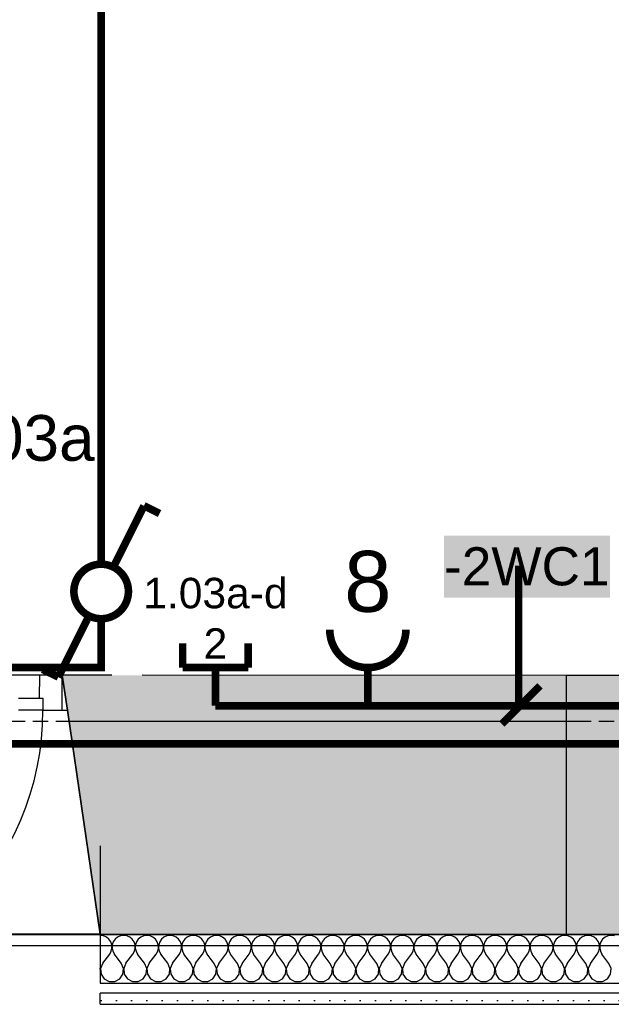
# Model space of a CAD drawing. Extents: x -12025 to 39812, y -28775 to 12.
# Tile 68 of 90: x 27483 to 29424, y -21230 to -17999. Entities that reach past the tile are written whole.
import ezdxf
from ezdxf.enums import TextEntityAlignment as Align

# ---------------------------------------------------------------- set-up
doc = ezdxf.new("R2010")
doc.units = 0
doc.header["$MEASUREMENT"] = 0
doc.linetypes.add('Telekomunikacni vodic', pattern=[9.25, 3, -0.75, 3, -0.75, 0.125, -0.75, 0.125, -0.75])
doc.linetypes.add('čárkovaná 3', pattern=[75, 50, -25])
for name, color, linetype in [('0 (Pozadí)', 254, 'Continuous'), ('OÚ Dukovany internet + tv + data', 192, 'Continuous'), ('OÚ Dukovany půdorys podklad 1NP', 7, 'Continuous'), ('OÚ Dukovany světla', 132, 'Continuous'), ('OÚ Dukovany zásuvky', 92, 'Continuous'), ('Zakladni', 7, 'Continuous')]:
    doc.layers.add(name, color=color, linetype=linetype)
doc.styles.add('Arial', font='txt')
doc.styles.add('Arial_B', font='txt')

# ---------------------------------------------------------------- blocks, each defined once
blk = doc.blocks.new('Zásuvka (25)')
at = {"color": 0, "linetype": 'Continuous', "const_width": 25}
for points in [[(0, -125, -0.414214), (-125, 0)], [(125, 0, -0.414214), (0, -125)]]:
    blk.add_lwpolyline(points, format="xyb", dxfattribs=at)
blk.add_lwpolyline([(0, -250), (0, -125)], dxfattribs=at)
at = {"color": 0, "linetype": 'Continuous', "style": 'Arial'}
blk.add_text('8', height=200, dxfattribs=at).set_placement((0, 58.1), align=Align.CENTER)
blk = doc.blocks.new('Střídavý přepínač (4)')
at = {"color": 0, "linetype": 'Continuous', "const_width": 25}
for points in [[(140.6, 281.2), (38.4, 76.7)], [(140.6, 281.2), (191.8, 255.7)], [(-140.6, -281.2), (-38.4, -76.7)], [(-140.6, -281.2), (-191.8, -255.7)]]:
    blk.add_lwpolyline(points, dxfattribs=at)
for points in [[(0, 89.5, 0.414214), (-89.5, 0)], [(0, 89.5, 0.414214), (-89.5, 0)], [(89.5, 0, 0.414214), (0, 89.5)], [(89.5, 0, 0.414214), (0, 89.5)], [(-89.5, 0, 0.414214), (0, -89.5)], [(-89.5, 0, 0.414214), (0, -89.5)], [(0, -89.5, 0.414214), (89.5, 0)], [(0, -89.5, 0.414214), (89.5, 0)]]:
    blk.add_lwpolyline(points, format="xyb", dxfattribs=at)
at = {"color": 0, "linetype": 'Continuous', "style": 'Arial'}
blk.add_text('-2SF1.03a', height=150, dxfattribs=at).set_placement((-1000, 428.9))
blk = doc.blocks.new('Telekomunikační zásuvka (23)')
at = {"color": 0, "linetype": 'Continuous', "const_width": 25}
for points in [[(-107.5, 204.3), (-107.5, 125)], [(107.5, 204.3), (107.5, 125)], [(107.5, 125), (-107.5, 125)], [(0, 125), (0, 0)]]:
    blk.add_lwpolyline(points, dxfattribs=at)
at = {"color": 0, "linetype": 'Continuous', "style": 'Arial'}
for s, p in [('1.03a-d', (0, 319.7)), ('2', (0, 154.1))]:
    blk.add_text(s, height=100, dxfattribs=at).set_placement(p, align=Align.CENTER)
blk = doc.blocks.new('(35)')
at = {"color": 7, "linetype": 'Continuous', "const_width": 25}
for points in [[(55, -460), (55, 0)], [(0, -520), (125, -395)]]:
    blk.add_lwpolyline(points, dxfattribs=at)
at = {"layer": '0 (Pozadí)', "linetype": 'Continuous'}
blk.add_solid([(-190, 98.5), (355.1, 98.5), (-190, -105), (355.1, -105)], dxfattribs=at)
at = {"color": 7, "linetype": 'Continuous', "style": 'Arial_B'}
blk.add_text('-2WC1', height=125, dxfattribs=at).set_placement((-190, -65))

msp = doc.modelspace()

# ---------------------------------------------------------------- hatches: boundary and pattern name
at = {"layer": 'OÚ Dukovany půdorys podklad 1NP', "linetype": 'Continuous'}
msp.add_hatch(color=254, dxfattribs=at).paths.add_polyline_path([(27622.2, -20150.1), (27639, -20265.1), (27746.8, -21000.2), (29277, -21000.4), (29277.1, -20150.4)])
h = msp.add_hatch(dxfattribs=at)
h.set_pattern_fill('OMÍTKA_01', color=21, style=0, pattern_type=2)
h.set_pattern_definition([(0, (0, 0), (0, 86.60254), [0, -50]), (0, (25, 43.3), (0, 86.60254), [0, -50])])
edge = h.paths.add_edge_path()
edge.add_spline(control_points=[(27746.8, -21229.7), (27746.8, -21229.7), (29555.9, -21229.9), (29555.9, -21229.9)], knot_values=[0, 0, 0, 0, 1, 1, 1, 1], degree=3, periodic=0)
edge.add_spline(control_points=[(29555.9, -21229.9), (29555.9, -21229.9), (29555.9, -21193.4), (29555.9, -21193.4)], knot_values=[0, 0, 0, 0, 1, 1, 1, 1], degree=3, periodic=0)
edge.add_spline(control_points=[(29555.9, -21193.4), (29555.9, -21193.4), (27746.8, -21193.1), (27746.8, -21193.1)], knot_values=[0, 0, 0, 0, 1, 1, 1, 1], degree=3, periodic=0)
edge.add_spline(control_points=[(27746.8, -21193.1), (27746.8, -21193.1), (27746.8, -21229.7), (27746.8, -21229.7)], knot_values=[0, 0, 0, 0, 1, 1, 1, 1], degree=3, periodic=0)
edge.add_spline(control_points=[(27746.8, -21229.7), (27746.8, -21229.7), (27746.8, -21229.7), (27746.8, -21229.7)], knot_values=[0, 0, 0, 0, 1, 1, 1, 1], degree=3, periodic=0)

# ---------------------------------------------------------------- linework, layer by layer
at = {"layer": 'OÚ Dukovany internet + tv + data', "linetype": 'Telekomunikacni vodic', "ltscale": 100, "const_width": 25}
for points in [[(29156.2, -8000), (31500, -8000), (31500, -13375), (31250, -13375), (31250, -20375), (16500, -20375)], [(32073.2, -21056.8), (32072.3, -19375), (31375, -19375), (31375, -20375), (16750, -20375), (16750, -20250), (16822.2, -20250)], [(31000, -19875), (31250, -19875), (31250, -20375), (18875, -20375), (16500, -20375)], [(30750, -20177.8), (30750, -20250), (29500, -20250), (28125, -20250)]]:
    msp.add_lwpolyline(points, dxfattribs=at)
at = {"layer": 'OÚ Dukovany půdorys podklad 1NP', "color": 1, "linetype": 'Continuous'}
for p, q in [((27622.2, -20150.1), (26572.2, -20150)), ((27547.2, -20150.1), (27547.1, -20225.1)), ((27622.2, -20150.1), (27547.2, -20150.1)), ((27622.1, -20265.1), (27622.2, -20150.1)), ((27639, -20265.1), (27622.2, -20150.1)), ((27639, -20265.1), (27622.2, -20150.1)), ((27622.2, -20150.1), (27639, -20265.1)), ((27622.2, -20150.1), (27639, -20265.1)), ((29556, -20150.4), (29277.1, -20150.4)), ((27479.1, -20225.1), (27559.1, -20225.1)), ((27547.1, -20225.1), (27559.1, -20225.1)), ((27559.1, -20225.1), (27559.1, -20265.1)), ((27559.1, -20225.1), (27559.1, -20265.1)), ((27559.1, -20265.1), (27479.1, -20265.1)), ((27559.1, -20265.1), (27622.1, -20265.1)), ((27622.1, -20265.1), (27639, -20265.1)), ((27746.8, -21000.2), (27639, -20265.1)), ((27639, -20265.1), (27746.8, -21000.2)), ((27746.8, -20710.2), (27746.8, -21160.2)), ((27746.8, -20710.2), (27746.8, -21000.2)), ((27746.8, -20710.2), (27746.8, -21000.2)), ((27746.8, -20710.2), (27746.8, -21160.2)), ((27746.8, -21000.2), (26447.3, -21000)), ((29555.9, -21000.4), (27746.8, -21000.2)), ((29277, -21000.4), (29555.9, -21000.4)), ((27746.8, -21160.2), (29555.9, -21160.4)), ((27746.8, -21229.7), (27746.8, -21193.1)), ((29555.9, -21193.4), (27746.8, -21193.1)), ((27746.8, -21229.7), (27746.8, -21193.1)), ((27746.8, -21229.7), (29555.9, -21229.9))]:
    msp.add_line(p, q, dxfattribs=at)
at = {"layer": 'OÚ Dukovany půdorys podklad 1NP', "color": 7, "linetype": 'Continuous'}
for p, q in [((27784.6, -20150.2), (27622.2, -20150.1)), ((29277.1, -20150.4), (27884.6, -20150.2)), ((29277, -20800.4), (29277.1, -20150.4)), ((29277, -20850.4), (29277, -20800.4)), ((29277, -21000.4), (29277, -20850.4)), ((27746.8, -21000.2), (29277, -21000.4))]:
    msp.add_line(p, q, dxfattribs=at)
at = {"layer": 'OÚ Dukovany půdorys podklad 1NP', "color": 8, "linetype": 'čárkovaná 3'}
for p, q in [((26625.9, -20300.3), (27636.3, -20300.3)), ((29308.3, -20300.3), (30622.4, -20300.3))]:
    msp.add_line(p, q, dxfattribs=at)
at = {"layer": 'OÚ Dukovany půdorys podklad 1NP', "color": 8, "linetype": 'Continuous'}
msp.add_line((27636.3, -20300.3), (29308.3, -20300.3), dxfattribs=at)
at = {"layer": 'OÚ Dukovany půdorys podklad 1NP', "color": 21, "linetype": 'Continuous'}
for p, q in [((27747.6, -21004), (27746.8, -21004.1)), ((27758, -21005.4), (27747.6, -21004)), ((27767.6, -21009.7), (27758, -21005.4)), ((27775.7, -21016.4), (27767.6, -21009.7)), ((27781.6, -21025), (27775.7, -21016.4)), ((27785, -21035), (27781.6, -21025)), ((27785.5, -21045.5), (27785, -21035)), ((27786.3, -21035), (27785.8, -21045.5)), ((27789.7, -21025), (27786.3, -21035)), ((27795.6, -21016.4), (27789.7, -21025)), ((27803.7, -21009.7), (27795.6, -21016.4)), ((27813.3, -21005.4), (27803.7, -21009.7)), ((27823.8, -21004), (27813.3, -21005.4)), ((27834.2, -21005.4), (27823.8, -21004)), ((27843.8, -21009.7), (27834.2, -21005.4)), ((27851.9, -21016.4), (27843.8, -21009.7)), ((27857.8, -21025), (27851.9, -21016.4)), ((27861.2, -21035), (27857.8, -21025)), ((27861.7, -21045.5), (27861.2, -21035)), ((27862.5, -21035), (27862, -21045.5)), ((27865.9, -21025), (27862.5, -21035)), ((27871.8, -21016.4), (27865.9, -21025)), ((27879.9, -21009.7), (27871.8, -21016.4)), ((27889.5, -21005.4), (27879.9, -21009.7)), ((27899.9, -21004), (27889.5, -21005.4)), ((27910.4, -21005.4), (27899.9, -21004)), ((27920, -21009.7), (27910.4, -21005.4)), ((27928.1, -21016.4), (27920, -21009.7)), ((27934, -21025.1), (27928.1, -21016.4)), ((27937.4, -21035), (27934, -21025.1)), ((27937.9, -21045.5), (27937.4, -21035)), ((27938.7, -21035), (27938.2, -21045.5)), ((27942.1, -21025.1), (27938.7, -21035)), ((27948, -21016.4), (27942.1, -21025.1)), ((27956.1, -21009.7), (27948, -21016.4)), ((27965.7, -21005.5), (27956.1, -21009.7)), ((27976.1, -21004), (27965.7, -21005.5)), ((27986.5, -21005.5), (27976.1, -21004)), ((27996.2, -21009.7), (27986.5, -21005.5)), ((28004.3, -21016.4), (27996.2, -21009.7)), ((28010.2, -21025.1), (28004.3, -21016.4)), ((28013.6, -21035), (28010.2, -21025.1)), ((28014.1, -21045.5), (28013.6, -21035)), ((28014.9, -21035), (28014.4, -21045.5)), ((28018.2, -21025.1), (28014.9, -21035)), ((28024.2, -21016.4), (28018.2, -21025.1)), ((28032.3, -21009.7), (28024.2, -21016.4)), ((28041.9, -21005.5), (28032.3, -21009.7)), ((28052.3, -21004), (28041.9, -21005.5)), ((28062.7, -21005.5), (28052.3, -21004)), ((28072.4, -21009.7), (28062.7, -21005.5)), ((28080.4, -21016.4), (28072.4, -21009.7)), ((28086.4, -21025.1), (28080.4, -21016.4)), ((28089.8, -21035), (28086.4, -21025.1)), ((28090.3, -21045.5), (28089.8, -21035)), ((28091.1, -21035), (28090.6, -21045.5)), ((28094.4, -21025.1), (28091.1, -21035)), ((28100.4, -21016.4), (28094.4, -21025.1)), ((28108.5, -21009.7), (28100.4, -21016.4)), ((28118.1, -21005.5), (28108.5, -21009.7)), ((28128.5, -21004), (28118.1, -21005.5)), ((28138.9, -21005.5), (28128.5, -21004)), ((28148.5, -21009.7), (28138.9, -21005.5)), ((28156.6, -21016.4), (28148.5, -21009.7)), ((28162.6, -21025.1), (28156.6, -21016.4)), ((28165.9, -21035), (28162.6, -21025.1)), ((28166.5, -21045.5), (28165.9, -21035)), ((28167.3, -21035), (28166.8, -21045.5)), ((28170.6, -21025.1), (28167.3, -21035)), ((28176.6, -21016.4), (28170.6, -21025.1)), ((28184.7, -21009.7), (28176.6, -21016.4)), ((28194.3, -21005.5), (28184.7, -21009.7)), ((28204.7, -21004), (28194.3, -21005.5)), ((28215.1, -21005.5), (28204.7, -21004)), ((28224.7, -21009.7), (28215.1, -21005.5)), ((28232.8, -21016.4), (28224.7, -21009.7)), ((28238.8, -21025.1), (28232.8, -21016.4)), ((28242.1, -21035.1), (28238.8, -21025.1)), ((28242.6, -21045.6), (28242.1, -21035.1)), ((28243.5, -21035.1), (28242.9, -21045.6)), ((28246.8, -21025.1), (28243.5, -21035.1)), ((28252.8, -21016.4), (28246.8, -21025.1)), ((28260.9, -21009.7), (28252.8, -21016.4)), ((28270.5, -21005.5), (28260.9, -21009.7)), ((28280.9, -21004), (28270.5, -21005.5)), ((28291.3, -21005.5), (28280.9, -21004)), ((28300.9, -21009.7), (28291.3, -21005.5)), ((28309, -21016.4), (28300.9, -21009.7)), ((28315, -21025.1), (28309, -21016.4)), ((28318.3, -21035.1), (28315, -21025.1)), ((28318.8, -21045.6), (28318.3, -21035.1)), ((28319.6, -21035.1), (28319.1, -21045.6)), ((28323, -21025.1), (28319.6, -21035.1)), ((28329, -21016.5), (28323, -21025.1)), ((28337.1, -21009.7), (28329, -21016.5)), ((28346.7, -21005.5), (28337.1, -21009.7)), ((28357.1, -21004.1), (28346.7, -21005.5)), ((28367.5, -21005.5), (28357.1, -21004.1)), ((28377.1, -21009.8), (28367.5, -21005.5)), ((28385.2, -21016.5), (28377.1, -21009.8)), ((28391.2, -21025.1), (28385.2, -21016.5)), ((28394.5, -21035.1), (28391.2, -21025.1)), ((28395, -21045.6), (28394.5, -21035.1)), ((28395.8, -21035.1), (28395.3, -21045.6)), ((28399.2, -21025.1), (28395.8, -21035.1)), ((28405.2, -21016.5), (28399.2, -21025.1)), ((28413.2, -21009.8), (28405.2, -21016.5)), ((28422.9, -21005.5), (28413.2, -21009.8)), ((28433.3, -21004.1), (28422.9, -21005.5)), ((28443.7, -21005.5), (28433.3, -21004.1)), ((28453.3, -21009.8), (28443.7, -21005.5)), ((28461.4, -21016.5), (28453.3, -21009.8)), ((28467.3, -21025.1), (28461.4, -21016.5)), ((28470.7, -21035.1), (28467.3, -21025.1)), ((28471.2, -21045.6), (28470.7, -21035.1)), ((28472, -21035.1), (28471.5, -21045.6)), ((28475.4, -21025.1), (28472, -21035.1)), ((28481.3, -21016.5), (28475.4, -21025.1)), ((28489.4, -21009.8), (28481.3, -21016.5)), ((28499.1, -21005.5), (28489.4, -21009.8)), ((28509.5, -21004.1), (28499.1, -21005.5)), ((28519.9, -21005.5), (28509.5, -21004.1)), ((28529.5, -21009.8), (28519.9, -21005.5)), ((28537.6, -21016.5), (28529.5, -21009.8)), ((28543.5, -21025.1), (28537.6, -21016.5)), ((28546.9, -21035.1), (28543.5, -21025.1)), ((28547.4, -21045.6), (28546.9, -21035.1)), ((28548.2, -21035.1), (28547.7, -21045.6)), ((28551.6, -21025.1), (28548.2, -21035.1)), ((28557.5, -21016.5), (28551.6, -21025.1)), ((28565.6, -21009.8), (28557.5, -21016.5)), ((28575.2, -21005.5), (28565.6, -21009.8)), ((28585.7, -21004.1), (28575.2, -21005.5)), ((28596.1, -21005.5), (28585.7, -21004.1)), ((28605.7, -21009.8), (28596.1, -21005.5)), ((28613.8, -21016.5), (28605.7, -21009.8)), ((28619.7, -21025.2), (28613.8, -21016.5)), ((28623.1, -21035.1), (28619.7, -21025.2)), ((28623.6, -21045.6), (28623.1, -21035.1)), ((28624.4, -21035.1), (28623.9, -21045.6)), ((28627.8, -21025.2), (28624.4, -21035.1)), ((28633.7, -21016.5), (28627.8, -21025.2)), ((28641.8, -21009.8), (28633.7, -21016.5)), ((28651.4, -21005.6), (28641.8, -21009.8)), ((28661.8, -21004.1), (28651.4, -21005.6)), ((28672.3, -21005.6), (28661.8, -21004.1)), ((28681.9, -21009.8), (28672.3, -21005.6)), ((28690, -21016.5), (28681.9, -21009.8)), ((28695.9, -21025.2), (28690, -21016.5)), ((28699.3, -21035.1), (28695.9, -21025.2)), ((28699.8, -21045.6), (28699.3, -21035.1)), ((28700.6, -21035.1), (28700.1, -21045.6)), ((28704, -21025.2), (28700.6, -21035.1)), ((28709.9, -21016.5), (28704, -21025.2)), ((28718, -21009.8), (28709.9, -21016.5)), ((28727.6, -21005.6), (28718, -21009.8)), ((28738, -21004.1), (28727.6, -21005.6)), ((28748.4, -21005.6), (28738, -21004.1)), ((28758.1, -21009.8), (28748.4, -21005.6)), ((28766.2, -21016.5), (28758.1, -21009.8)), ((28772.1, -21025.2), (28766.2, -21016.5)), ((28775.5, -21035.1), (28772.1, -21025.2)), ((28776, -21045.6), (28775.5, -21035.1)), ((28776.8, -21035.1), (28776.3, -21045.6)), ((28780.2, -21025.2), (28776.8, -21035.1)), ((28786.1, -21016.5), (28780.2, -21025.2)), ((28794.2, -21009.8), (28786.1, -21016.5)), ((28803.8, -21005.6), (28794.2, -21009.8)), ((28814.2, -21004.1), (28803.8, -21005.6)), ((28824.6, -21005.6), (28814.2, -21004.1)), ((28834.3, -21009.8), (28824.6, -21005.6)), ((28842.3, -21016.5), (28834.3, -21009.8)), ((28848.3, -21025.2), (28842.3, -21016.5)), ((28851.7, -21035.2), (28848.3, -21025.2)), ((28852.2, -21045.7), (28851.7, -21035.2)), ((28853, -21035.2), (28852.5, -21045.7)), ((28856.3, -21025.2), (28853, -21035.2)), ((28862.3, -21016.5), (28856.3, -21025.2)), ((28870.4, -21009.8), (28862.3, -21016.5)), ((28880, -21005.6), (28870.4, -21009.8)), ((28890.4, -21004.1), (28880, -21005.6)), ((28900.8, -21005.6), (28890.4, -21004.1)), ((28910.4, -21009.8), (28900.8, -21005.6)), ((28918.5, -21016.5), (28910.4, -21009.8)), ((28924.5, -21025.2), (28918.5, -21016.5)), ((28927.8, -21035.2), (28924.5, -21025.2)), ((28928.4, -21045.7), (28927.8, -21035.2)), ((28929.2, -21035.2), (28928.7, -21045.7)), ((28932.5, -21025.2), (28929.2, -21035.2)), ((28938.5, -21016.5), (28932.5, -21025.2)), ((28946.6, -21009.8), (28938.5, -21016.5)), ((28956.2, -21005.6), (28946.6, -21009.8)), ((28966.6, -21004.2), (28956.2, -21005.6)), ((28977, -21005.6), (28966.6, -21004.2)), ((28986.6, -21009.8), (28977, -21005.6)), ((28994.7, -21016.6), (28986.6, -21009.8)), ((29000.7, -21025.2), (28994.7, -21016.6)), ((29004, -21035.2), (29000.7, -21025.2)), ((29004.5, -21045.7), (29004, -21035.2)), ((29005.4, -21035.2), (29004.9, -21045.7)), ((29008.7, -21025.2), (29005.4, -21035.2)), ((29014.7, -21016.6), (29008.7, -21025.2)), ((29022.8, -21009.9), (29014.7, -21016.6)), ((29032.4, -21005.6), (29022.8, -21009.9)), ((29042.8, -21004.2), (29032.4, -21005.6)), ((29053.2, -21005.6), (29042.8, -21004.2)), ((29062.8, -21009.9), (29053.2, -21005.6)), ((29070.9, -21016.6), (29062.8, -21009.9)), ((29076.9, -21025.2), (29070.9, -21016.6)), ((29080.2, -21035.2), (29076.9, -21025.2)), ((29080.7, -21045.7), (29080.2, -21035.2)), ((29081.6, -21035.2), (29081, -21045.7)), ((29084.9, -21025.2), (29081.6, -21035.2)), ((29090.9, -21016.6), (29084.9, -21025.2)), ((29099, -21009.9), (29090.9, -21016.6)), ((29108.6, -21005.6), (29099, -21009.9)), ((29119, -21004.2), (29108.6, -21005.6)), ((29129.4, -21005.6), (29119, -21004.2)), ((29139, -21009.9), (29129.4, -21005.6)), ((29147.1, -21016.6), (29139, -21009.9)), ((29153.1, -21025.2), (29147.1, -21016.6)), ((29156.4, -21035.2), (29153.1, -21025.2)), ((29156.9, -21045.7), (29156.4, -21035.2)), ((29157.7, -21035.2), (29157.2, -21045.7)), ((29161.1, -21025.2), (29157.7, -21035.2)), ((29167.1, -21016.6), (29161.1, -21025.2)), ((29175.2, -21009.9), (29167.1, -21016.6)), ((29184.8, -21005.6), (29175.2, -21009.9)), ((29195.2, -21004.2), (29184.8, -21005.6)), ((29205.6, -21005.6), (29195.2, -21004.2)), ((29215.2, -21009.9), (29205.6, -21005.6)), ((29223.3, -21016.6), (29215.2, -21009.9)), ((29229.3, -21025.3), (29223.3, -21016.6)), ((29232.6, -21035.2), (29229.3, -21025.3)), ((29233.1, -21045.7), (29232.6, -21035.2)), ((29233.9, -21035.2), (29233.4, -21045.7)), ((29237.3, -21025.3), (29233.9, -21035.2)), ((29243.2, -21016.6), (29237.3, -21025.3)), ((29251.3, -21009.9), (29243.2, -21016.6)), ((29261, -21005.6), (29251.3, -21009.9)), ((29271.4, -21004.2), (29261, -21005.6)), ((29281.8, -21005.7), (29271.4, -21004.2)), ((29291.4, -21009.9), (29281.8, -21005.7)), ((29299.5, -21016.6), (29291.4, -21009.9)), ((29305.4, -21025.3), (29299.5, -21016.6)), ((29308.8, -21035.2), (29305.4, -21025.3)), ((29309.3, -21045.7), (29308.8, -21035.2)), ((29310.1, -21035.2), (29309.6, -21045.7)), ((29313.5, -21025.3), (29310.1, -21035.2)), ((29319.4, -21016.6), (29313.5, -21025.3)), ((29327.5, -21009.9), (29319.4, -21016.6)), ((29337.2, -21005.7), (29327.5, -21009.9)), ((29347.6, -21004.2), (29337.2, -21005.7)), ((29358, -21005.7), (29347.6, -21004.2)), ((29367.6, -21009.9), (29358, -21005.7)), ((29375.7, -21016.6), (29367.6, -21009.9)), ((29381.6, -21025.3), (29375.7, -21016.6)), ((29385, -21035.2), (29381.6, -21025.3)), ((29385.5, -21045.7), (29385, -21035.2)), ((29386.3, -21035.2), (29385.8, -21045.7)), ((29389.7, -21025.3), (29386.3, -21035.2)), ((29395.6, -21016.6), (29389.7, -21025.3)), ((29403.7, -21009.9), (29395.6, -21016.6)), ((29413.3, -21005.7), (29403.7, -21009.9)), ((29423.8, -21004.2), (29413.3, -21005.7)), ((29434.2, -21005.7), (29423.8, -21004.2)), ((27755.2, -21095.4), (27778, -21064.9)), ((27778, -21064.9), (27783.1, -21055.7)), ((27783.1, -21055.7), (27785.5, -21045.5)), ((27785.8, -21045.5), (27788.2, -21055.7)), ((27788.2, -21055.7), (27793.3, -21064.9)), ((27816.1, -21095.4), (27793.3, -21064.9)), ((27831.4, -21095.4), (27854.2, -21064.9)), ((27854.2, -21064.9), (27859.3, -21055.7)), ((27859.3, -21055.7), (27861.7, -21045.5)), ((27862, -21045.5), (27864.4, -21055.7)), ((27864.4, -21055.7), (27869.5, -21064.9)), ((27892.3, -21095.4), (27869.5, -21064.9)), ((27907.5, -21095.4), (27930.4, -21064.9)), ((27930.4, -21064.9), (27935.5, -21055.8)), ((27935.5, -21055.8), (27937.9, -21045.5)), ((27938.2, -21045.5), (27940.6, -21055.8)), ((27940.6, -21055.8), (27945.6, -21064.9)), ((27968.5, -21095.4), (27945.6, -21064.9)), ((27983.7, -21095.4), (28006.6, -21065)), ((28006.6, -21065), (28011.7, -21055.8)), ((28011.7, -21055.8), (28014.1, -21045.5)), ((28014.4, -21045.5), (28016.8, -21055.8)), ((28016.8, -21055.8), (28021.8, -21065)), ((28044.7, -21095.4), (28021.8, -21065)), ((28059.9, -21095.4), (28082.8, -21065)), ((28082.8, -21065), (28087.9, -21055.8)), ((28087.9, -21055.8), (28090.3, -21045.5)), ((28090.6, -21045.5), (28092.9, -21055.8)), ((28092.9, -21055.8), (28098, -21065)), ((28120.9, -21095.5), (28098, -21065)), ((28136.1, -21095.5), (28159, -21065)), ((28159, -21065), (28164.1, -21055.8)), ((28164.1, -21055.8), (28166.5, -21045.5)), ((28166.8, -21045.5), (28169.1, -21055.8)), ((28169.1, -21055.8), (28174.2, -21065)), ((28197.1, -21095.5), (28174.2, -21065)), ((28212.3, -21095.5), (28235.2, -21065)), ((28235.2, -21065), (28240.3, -21055.8)), ((28240.3, -21055.8), (28242.6, -21045.6)), ((28242.9, -21045.6), (28245.3, -21055.8)), ((28245.3, -21055.8), (28250.4, -21065)), ((28273.3, -21095.5), (28250.4, -21065)), ((28288.5, -21095.5), (28311.4, -21065)), ((28311.4, -21065), (28316.5, -21055.8)), ((28316.5, -21055.8), (28318.8, -21045.6)), ((28319.1, -21045.6), (28321.5, -21055.8)), ((28321.5, -21055.8), (28326.6, -21065)), ((28349.5, -21095.5), (28326.6, -21065)), ((28364.7, -21095.5), (28387.6, -21065)), ((28387.6, -21065), (28392.6, -21055.8)), ((28392.6, -21055.8), (28395, -21045.6)), ((28395.3, -21045.6), (28397.7, -21055.8)), ((28397.7, -21055.8), (28402.8, -21065)), ((28425.6, -21095.5), (28402.8, -21065)), ((28440.9, -21095.5), (28463.7, -21065)), ((28463.7, -21065), (28468.8, -21055.8)), ((28468.8, -21055.8), (28471.2, -21045.6)), ((28471.5, -21045.6), (28473.9, -21055.8)), ((28473.9, -21055.8), (28479, -21065)), ((28501.8, -21095.5), (28479, -21065)), ((28517.1, -21095.5), (28539.9, -21065)), ((28539.9, -21065), (28545, -21055.8)), ((28545, -21055.8), (28547.4, -21045.6)), ((28547.7, -21045.6), (28550.1, -21055.8)), ((28550.1, -21055.8), (28555.2, -21065)), ((28578, -21095.5), (28555.2, -21065)), ((28593.3, -21095.5), (28616.1, -21065.1)), ((28616.1, -21065.1), (28621.2, -21055.9)), ((28621.2, -21055.9), (28623.6, -21045.6)), ((28623.9, -21045.6), (28626.3, -21055.9)), ((28626.3, -21055.9), (28631.4, -21065.1)), ((28654.2, -21095.5), (28631.4, -21065.1)), ((28669.5, -21095.5), (28692.3, -21065.1)), ((28692.3, -21065.1), (28697.4, -21055.9)), ((28697.4, -21055.9), (28699.8, -21045.6)), ((28700.1, -21045.6), (28702.5, -21055.9)), ((28702.5, -21055.9), (28707.6, -21065.1)), ((28730.4, -21095.5), (28707.6, -21065.1)), ((28745.6, -21095.5), (28768.5, -21065.1)), ((28768.5, -21065.1), (28773.6, -21055.9)), ((28773.6, -21055.9), (28776, -21045.6)), ((28776.3, -21045.6), (28778.7, -21055.9)), ((28778.7, -21055.9), (28783.7, -21065.1)), ((28806.6, -21095.6), (28783.7, -21065.1)), ((28821.8, -21095.6), (28844.7, -21065.1)), ((28844.7, -21065.1), (28849.8, -21055.9)), ((28849.8, -21055.9), (28852.2, -21045.7)), ((28852.5, -21045.7), (28854.8, -21055.9)), ((28854.8, -21055.9), (28859.9, -21065.1)), ((28882.8, -21095.6), (28859.9, -21065.1)), ((28898, -21095.6), (28920.9, -21065.1)), ((28920.9, -21065.1), (28926, -21055.9)), ((28926, -21055.9), (28928.4, -21045.7)), ((28928.7, -21045.7), (28931, -21055.9)), ((28931, -21055.9), (28936.1, -21065.1)), ((28959, -21095.6), (28936.1, -21065.1)), ((28974.2, -21095.6), (28997.1, -21065.1)), ((28997.1, -21065.1), (29002.2, -21055.9)), ((29002.2, -21055.9), (29004.5, -21045.7)), ((29004.9, -21045.7), (29007.2, -21055.9)), ((29007.2, -21055.9), (29012.3, -21065.1)), ((29035.2, -21095.6), (29012.3, -21065.1)), ((29050.4, -21095.6), (29073.3, -21065.1)), ((29073.3, -21065.1), (29078.4, -21055.9)), ((29078.4, -21055.9), (29080.7, -21045.7)), ((29081, -21045.7), (29083.4, -21055.9)), ((29083.4, -21055.9), (29088.5, -21065.1)), ((29111.4, -21095.6), (29088.5, -21065.1)), ((29126.6, -21095.6), (29149.5, -21065.1)), ((29149.5, -21065.1), (29154.5, -21055.9)), ((29154.5, -21055.9), (29156.9, -21045.7)), ((29157.2, -21045.7), (29159.6, -21055.9)), ((29159.6, -21055.9), (29164.7, -21065.1)), ((29187.5, -21095.6), (29164.7, -21065.1)), ((29202.8, -21095.6), (29225.6, -21065.1)), ((29225.6, -21065.1), (29230.7, -21056)), ((29230.7, -21056), (29233.1, -21045.7)), ((29233.4, -21045.7), (29235.8, -21056)), ((29235.8, -21056), (29240.9, -21065.1)), ((29263.7, -21095.6), (29240.9, -21065.1)), ((29279, -21095.6), (29301.8, -21065.2)), ((29301.8, -21065.2), (29306.9, -21056)), ((29306.9, -21056), (29309.3, -21045.7)), ((29309.6, -21045.7), (29312, -21056)), ((29312, -21056), (29317.1, -21065.2)), ((29339.9, -21095.6), (29317.1, -21065.2)), ((29355.2, -21095.6), (29378, -21065.2)), ((29378, -21065.2), (29383.1, -21056)), ((29383.1, -21056), (29385.5, -21045.7)), ((29385.8, -21045.7), (29388.2, -21056)), ((29388.2, -21056), (29393.3, -21065.2)), ((29416.1, -21095.7), (29393.3, -21065.2)), ((27755.2, -21095.4), (27748, -21112.5)), ((27823.3, -21112.5), (27816.1, -21095.4)), ((27831.4, -21095.4), (27824.2, -21112.5)), ((27899.5, -21112.5), (27892.3, -21095.4)), ((27907.5, -21095.4), (27900.4, -21112.5)), ((27975.7, -21112.5), (27968.5, -21095.4)), ((27983.7, -21095.4), (27976.6, -21112.5)), ((28051.9, -21112.6), (28044.7, -21095.4)), ((28059.9, -21095.4), (28052.7, -21112.6)), ((28128.1, -21112.6), (28120.9, -21095.5)), ((28136.1, -21095.5), (28128.9, -21112.6)), ((28204.3, -21112.6), (28197.1, -21095.5)), ((28212.3, -21095.5), (28205.1, -21112.6)), ((28280.4, -21112.6), (28273.3, -21095.5)), ((28288.5, -21095.5), (28281.3, -21112.6)), ((28356.6, -21112.6), (28349.5, -21095.5)), ((28364.7, -21095.5), (28357.5, -21112.6)), ((28432.8, -21112.6), (28425.6, -21095.5)), ((28440.9, -21095.5), (28433.7, -21112.6)), ((28509, -21112.6), (28501.8, -21095.5)), ((28517.1, -21095.5), (28509.9, -21112.6)), ((28585.2, -21112.6), (28578, -21095.5)), ((28593.3, -21095.5), (28586.1, -21112.6)), ((28661.4, -21112.6), (28654.2, -21095.5)), ((28669.5, -21095.5), (28662.3, -21112.6)), ((28737.6, -21112.7), (28730.4, -21095.5)), ((28745.6, -21095.5), (28738.5, -21112.7)), ((28813.8, -21112.7), (28806.6, -21095.6)), ((28821.8, -21095.6), (28814.6, -21112.7)), ((28890, -21112.7), (28882.8, -21095.6)), ((28898, -21095.6), (28890.8, -21112.7)), ((28966.2, -21112.7), (28959, -21095.6)), ((28974.2, -21095.6), (28967, -21112.7)), ((29042.3, -21112.7), (29035.2, -21095.6)), ((29050.4, -21095.6), (29043.2, -21112.7)), ((29118.5, -21112.7), (29111.4, -21095.6)), ((29126.6, -21095.6), (29119.4, -21112.7)), ((29194.7, -21112.7), (29187.5, -21095.6)), ((29202.8, -21095.6), (29195.6, -21112.7)), ((29270.9, -21112.7), (29263.7, -21095.6)), ((29279, -21095.6), (29271.8, -21112.7)), ((29347.1, -21112.8), (29339.9, -21095.6)), ((29355.2, -21095.6), (29348, -21112.8)), ((29423.3, -21112.8), (29416.1, -21095.7)), ((27747.1, -21112.5), (27746.8, -21111.7)), ((27746.8, -21116.1), (27747.1, -21112.5)), ((27748, -21112.5), (27749.7, -21131)), ((27749.7, -21131), (27760, -21146.4)), ((27811.3, -21146.4), (27821.5, -21131)), ((27821.5, -21131), (27823.3, -21112.5)), ((27824.2, -21112.5), (27825.9, -21131)), ((27825.9, -21131), (27836.2, -21146.4)), ((27887.5, -21146.5), (27897.7, -21131)), ((27897.7, -21131), (27899.5, -21112.5)), ((27900.4, -21112.5), (27902.1, -21131)), ((27902.1, -21131), (27912.4, -21146.5)), ((27963.7, -21146.5), (27973.9, -21131)), ((27973.9, -21131), (27975.7, -21112.5)), ((27976.6, -21112.5), (27978.3, -21131)), ((27978.3, -21131), (27988.6, -21146.5)), ((28039.8, -21146.5), (28050.1, -21131)), ((28050.1, -21131), (28051.9, -21112.6)), ((28052.7, -21112.6), (28054.5, -21131)), ((28054.5, -21131), (28064.8, -21146.5)), ((28116, -21146.5), (28126.3, -21131)), ((28126.3, -21131), (28128.1, -21112.6)), ((28128.9, -21112.6), (28130.7, -21131)), ((28130.7, -21131), (28141, -21146.5)), ((28192.2, -21146.5), (28202.5, -21131.1)), ((28202.5, -21131.1), (28204.3, -21112.6)), ((28205.1, -21112.6), (28206.9, -21131.1)), ((28206.9, -21131.1), (28217.1, -21146.5)), ((28268.4, -21146.5), (28278.7, -21131.1)), ((28278.7, -21131.1), (28280.4, -21112.6)), ((28281.3, -21112.6), (28283.1, -21131.1)), ((28283.1, -21131.1), (28293.3, -21146.5)), ((28344.6, -21146.5), (28354.9, -21131.1)), ((28354.9, -21131.1), (28356.6, -21112.6)), ((28357.5, -21112.6), (28359.3, -21131.1)), ((28359.3, -21131.1), (28369.5, -21146.5)), ((28420.8, -21146.5), (28431.1, -21131.1)), ((28431.1, -21131.1), (28432.8, -21112.6)), ((28433.7, -21112.6), (28435.4, -21131.1)), ((28435.4, -21131.1), (28445.7, -21146.5)), ((28497, -21146.5), (28507.3, -21131.1)), ((28507.3, -21131.1), (28509, -21112.6)), ((28509.9, -21112.6), (28511.6, -21131.1)), ((28511.6, -21131.1), (28521.9, -21146.6)), ((28573.2, -21146.6), (28583.4, -21131.1)), ((28583.4, -21131.1), (28585.2, -21112.6)), ((28586.1, -21112.6), (28587.8, -21131.1)), ((28587.8, -21131.1), (28598.1, -21146.6)), ((28649.4, -21146.6), (28659.6, -21131.1)), ((28659.6, -21131.1), (28661.4, -21112.6)), ((28662.3, -21112.6), (28664, -21131.1)), ((28664, -21131.1), (28674.3, -21146.6)), ((28725.6, -21146.6), (28735.8, -21131.1)), ((28735.8, -21131.1), (28737.6, -21112.7)), ((28738.5, -21112.7), (28740.2, -21131.1)), ((28740.2, -21131.1), (28750.5, -21146.6)), ((28801.7, -21146.6), (28812, -21131.1)), ((28812, -21131.1), (28813.8, -21112.7)), ((28814.6, -21112.7), (28816.4, -21131.1)), ((28816.4, -21131.1), (28826.7, -21146.6)), ((28877.9, -21146.6), (28888.2, -21131.2)), ((28888.2, -21131.2), (28890, -21112.7)), ((28890.8, -21112.7), (28892.6, -21131.2)), ((28892.6, -21131.2), (28902.9, -21146.6)), ((28954.1, -21146.6), (28964.4, -21131.2)), ((28964.4, -21131.2), (28966.2, -21112.7)), ((28967, -21112.7), (28968.8, -21131.2)), ((28968.8, -21131.2), (28979.1, -21146.6)), ((29030.3, -21146.6), (29040.6, -21131.2)), ((29040.6, -21131.2), (29042.3, -21112.7)), ((29043.2, -21112.7), (29045, -21131.2)), ((29045, -21131.2), (29055.2, -21146.6)), ((29106.5, -21146.6), (29116.8, -21131.2)), ((29116.8, -21131.2), (29118.5, -21112.7)), ((29119.4, -21112.7), (29121.2, -21131.2)), ((29121.2, -21131.2), (29131.4, -21146.6)), ((29182.7, -21146.7), (29193, -21131.2)), ((29193, -21131.2), (29194.7, -21112.7)), ((29195.6, -21112.7), (29197.4, -21131.2)), ((29197.4, -21131.2), (29207.6, -21146.7)), ((29258.9, -21146.7), (29269.2, -21131.2)), ((29269.2, -21131.2), (29270.9, -21112.7)), ((29271.8, -21112.7), (29273.5, -21131.2)), ((29273.5, -21131.2), (29283.8, -21146.7)), ((29335.1, -21146.7), (29345.4, -21131.2)), ((29345.4, -21131.2), (29347.1, -21112.8)), ((29348, -21112.8), (29349.7, -21131.2)), ((29349.7, -21131.2), (29360, -21146.7)), ((29411.3, -21146.7), (29421.5, -21131.2)), ((29421.5, -21131.2), (29423.3, -21112.8)), ((27760, -21146.4), (27776.4, -21155.2)), ((27776.4, -21155.2), (27794.9, -21155.2)), ((27794.9, -21155.2), (27811.3, -21146.4)), ((27836.2, -21146.4), (27852.5, -21155.2)), ((27852.5, -21155.2), (27871.1, -21155.2)), ((27871.1, -21155.2), (27887.5, -21146.5)), ((27912.4, -21146.5), (27928.7, -21155.2)), ((27928.7, -21155.2), (27947.3, -21155.2)), ((27947.3, -21155.2), (27963.7, -21146.5)), ((27988.6, -21146.5), (28004.9, -21155.2)), ((28004.9, -21155.2), (28023.5, -21155.2)), ((28023.5, -21155.2), (28039.8, -21146.5)), ((28064.8, -21146.5), (28081.1, -21155.3)), ((28081.1, -21155.3), (28099.7, -21155.3)), ((28099.7, -21155.3), (28116, -21146.5)), ((28141, -21146.5), (28157.3, -21155.3)), ((28157.3, -21155.3), (28175.9, -21155.3)), ((28175.9, -21155.3), (28192.2, -21146.5)), ((28217.1, -21146.5), (28233.5, -21155.3)), ((28233.5, -21155.3), (28252.1, -21155.3)), ((28252.1, -21155.3), (28268.4, -21146.5)), ((28293.3, -21146.5), (28309.7, -21155.3)), ((28309.7, -21155.3), (28328.2, -21155.3)), ((28328.2, -21155.3), (28344.6, -21146.5)), ((28369.5, -21146.5), (28385.9, -21155.3)), ((28385.9, -21155.3), (28404.4, -21155.3)), ((28404.4, -21155.3), (28420.8, -21146.5)), ((28445.7, -21146.5), (28462.1, -21155.3)), ((28462.1, -21155.3), (28480.6, -21155.3)), ((28480.6, -21155.3), (28497, -21146.5)), ((28521.9, -21146.6), (28538.3, -21155.3)), ((28538.3, -21155.3), (28556.8, -21155.3)), ((28556.8, -21155.3), (28573.2, -21146.6)), ((28598.1, -21146.6), (28614.5, -21155.3)), ((28614.5, -21155.3), (28633, -21155.3)), ((28633, -21155.3), (28649.4, -21146.6)), ((28674.3, -21146.6), (28690.6, -21155.3)), ((28690.6, -21155.3), (28709.2, -21155.3)), ((28709.2, -21155.3), (28725.6, -21146.6)), ((28750.5, -21146.6), (28766.8, -21155.4)), ((28766.8, -21155.4), (28785.4, -21155.4)), ((28785.4, -21155.4), (28801.7, -21146.6)), ((28826.7, -21146.6), (28843, -21155.4)), ((28843, -21155.4), (28861.6, -21155.4)), ((28861.6, -21155.4), (28877.9, -21146.6)), ((28902.9, -21146.6), (28919.2, -21155.4)), ((28919.2, -21155.4), (28937.8, -21155.4)), ((28937.8, -21155.4), (28954.1, -21146.6)), ((28979.1, -21146.6), (28995.4, -21155.4)), ((28995.4, -21155.4), (29014, -21155.4)), ((29014, -21155.4), (29030.3, -21146.6)), ((29055.2, -21146.6), (29071.6, -21155.4)), ((29071.6, -21155.4), (29090.2, -21155.4)), ((29090.2, -21155.4), (29106.5, -21146.6)), ((29131.4, -21146.6), (29147.8, -21155.4)), ((29147.8, -21155.4), (29166.3, -21155.4)), ((29166.3, -21155.4), (29182.7, -21146.7)), ((29207.6, -21146.7), (29224, -21155.4)), ((29224, -21155.4), (29242.5, -21155.4)), ((29242.5, -21155.4), (29258.9, -21146.7)), ((29283.8, -21146.7), (29300.2, -21155.4)), ((29300.2, -21155.4), (29318.7, -21155.4)), ((29318.7, -21155.4), (29335.1, -21146.7)), ((29360, -21146.7), (29376.4, -21155.5)), ((29376.4, -21155.5), (29394.9, -21155.5)), ((29394.9, -21155.5), (29411.3, -21146.7))]:
    msp.add_line(p, q, dxfattribs=at)
at = {"layer": 'OÚ Dukovany půdorys podklad 1NP', "color": 8, "linetype": 'Continuous'}
msp.add_lwpolyline([(11837.4, -21001.1), (31997.2, -21001.1), (31997.2, -21038.3), (11837.4, -21038.3)], close=True, dxfattribs=at)
at = {"layer": 'OÚ Dukovany půdorys podklad 1NP', "color": 1, "linetype": 'Continuous'}
msp.add_arc((26635.1, -20265), 924, -90.0088, -0.0088, dxfattribs=at)
at = {"layer": 'OÚ Dukovany půdorys podklad 1NP', "color": 9, "linetype": 'Continuous'}
msp.add_solid([(29277.1, -20150.4), (29277, -21000.4), (29556, -20150.4), (29555.9, -21000.4)], dxfattribs=at)
at = {"layer": 'OÚ Dukovany světla', "linetype": 'Continuous', "const_width": 25}
for points in [[(27750, -19785.5), (27750, -17750), (27750, -17500), (26750, -17500)], [(27750, -19964.5), (27750, -20125), (25125, -20125), (25125, -17625), (25160.5, -17625)]]:
    msp.add_lwpolyline(points, dxfattribs=at)
at = {"layer": 'OÚ Dukovany zásuvky', "linetype": 'Continuous', "const_width": 25}
for points in [[(28625, -20250), (31250, -20250), (31250, -14125), (25888.9, -13500), (26000, -12500)], [(24875, -20375), (31375, -20375), (31375, -19375), (32375, -19375)]]:
    msp.add_lwpolyline(points, dxfattribs=at)

# ---------------------------------------------------------------- block references
at = {"layer": 'OÚ Dukovany internet + tv + data', "linetype": 'Continuous'}
msp.add_blockref('Telekomunikační zásuvka (23)', (28125, -20250), dxfattribs=at)
at = {"layer": 'OÚ Dukovany světla', "linetype": 'Continuous'}
msp.add_blockref('Střídavý přepínač (4)', (27750, -19875), dxfattribs=at)
at = {"layer": 'OÚ Dukovany zásuvky', "linetype": 'Continuous'}
msp.add_blockref('Zásuvka (25)', (28625, -20000), dxfattribs=at)
at = {"layer": 'Zakladni', "color": 7, "linetype": 'Continuous'}
msp.add_blockref('(35)', (29065, -19790), dxfattribs=at)

doc.saveas('drawing.dxf')
